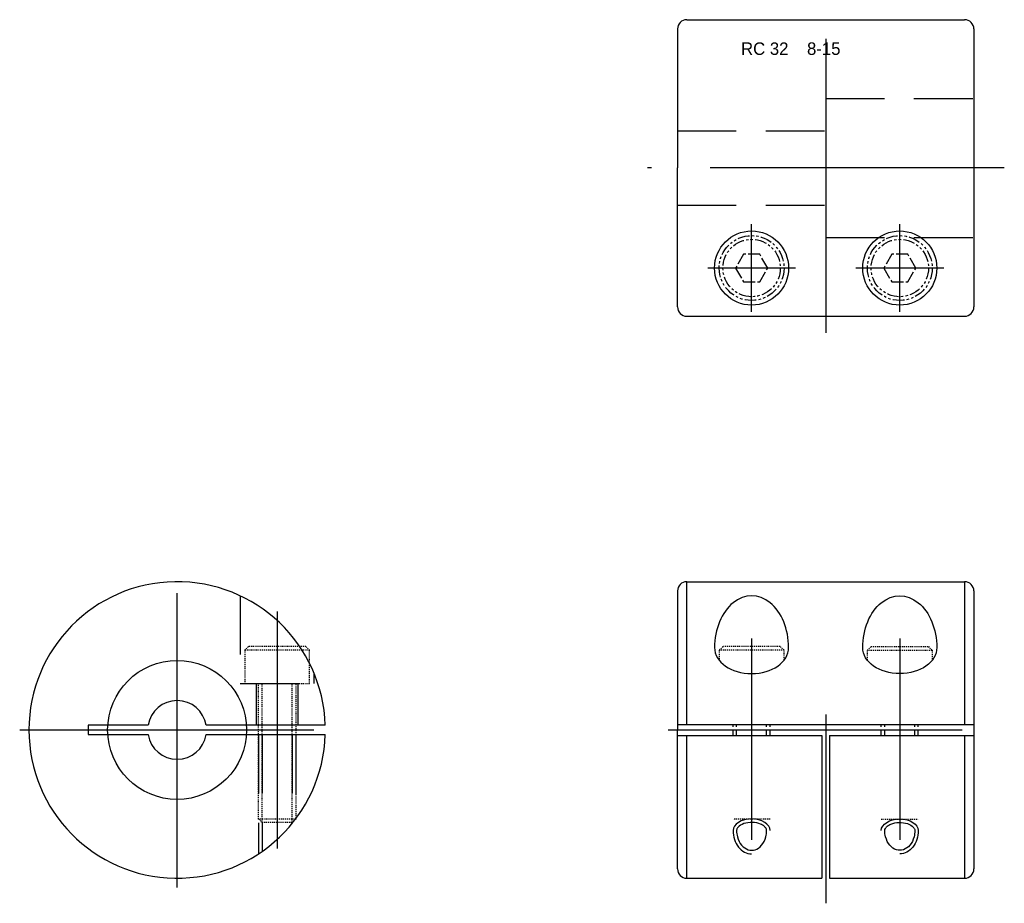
# Model space of a CAD drawing. Extents: x 152 to 259, y 415 to 510.
import ezdxf

# ---------------------------------------------------------------- set-up
doc = ezdxf.new("R2010")
doc.units = 0
doc.header["$MEASUREMENT"] = 0
for name, pattern in [('CENTER', [50.8, 31.75, -6.35, 6.35, -6.35]), ('HIDDEN', [9.525, 6.35, -3.175]), ('PHANTOM', [2.5, 1.25, -0.25, 0.25, -0.25, 0.25, -0.25])]:
    doc.linetypes.add(name, pattern=pattern)
doc.layers.get('0').update_dxf_attribs({"linetype": 'CONTINUOUS'})
for name, color, linetype in [('CENTER', 1, 'CENTER'), ('HIDDEN', 2, 'HIDDEN'), ('PHANTOM', 6, 'PHANTOM'), ('THIN', 3, 'CONTINUOUS')]:
    doc.layers.add(name, color=color, linetype=linetype)

msp = doc.modelspace()

# ---------------------------------------------------------------- linework, layer by layer
at = {"ltscale": 0.1}
for p, q in [((224.22, 509.92), (254.22, 509.92)), ((223.22, 508.92), (223.22, 493.92)), ((255.22, 508.92), (255.22, 478.92)), ((223.22, 478.92), (223.22, 493.92)), ((224.22, 477.92), (254.22, 477.92)), ((224.22, 449.27), (254.22, 449.27)), ((223.22, 448.27), (223.22, 433.27)), ((255.22, 448.27), (255.22, 418.27)), ((185.18, 433.78), (172.33, 433.78)), ((223.22, 433.87), (255.22, 433.87)), ((172.33, 432.76), (185.18, 432.76)), ((223.22, 418.27), (223.22, 433.27)), ((223.22, 432.67), (238.82, 432.67)), ((239.62, 432.67), (255.22, 432.67)), ((224.22, 417.27), (238.82, 417.27)), ((239.62, 417.27), (254.22, 417.27))]:
    msp.add_line(p, q, dxfattribs=at)
for p, q in [((224.22, 433.87), (224.22, 449.27)), ((254.22, 449.27), (254.22, 433.87)), ((224.22, 417.27), (224.22, 432.67)), ((238.82, 432.67), (238.82, 417.27)), ((239.62, 432.67), (239.62, 417.27)), ((254.22, 432.67), (254.22, 417.27))]:
    msp.add_line(p, q)
msp.add_lwpolyline([(166.06, 433.78), (159.6, 433.78), (159.6, 432.76), (166.06, 432.76)], dxfattribs=at)
for centre, radius in [((231.22, 483.12), 4), ((247.22, 483.12), 4), ((169.19, 433.27), 7.5)]:
    msp.add_circle(centre, radius)
for centre, radius, start, end in [((224.22, 508.92), 1, 90, 180), ((254.22, 508.92), 1, 0, 90), ((224.22, 478.92), 1, 180, 270), ((254.22, 478.92), 1, 270, 0), ((169.19, 433.27), 16, 1.8266, 358.1734), ((224.22, 448.27), 1, 90, 180), ((254.22, 448.27), 1, 0, 90), ((169.19, 433.27), 3.17, 9.2435, 170.7565), ((169.19, 433.27), 3.17, 189.2435, 350.7565), ((224.22, 418.27), 1, 180, 270), ((254.22, 418.27), 1, 270, 0)]:
    msp.add_arc(centre, radius, start, end, dxfattribs=at)
for major_axis, ratio, start_param, end_param in [((0, 5.6), 0.713978, 4.712389, 7.853982), ((4, 0), 0.700302, 3.141593, 6.283185)]:
    msp.add_ellipse((231.22, 442.15), major_axis=major_axis, ratio=ratio, start_param=start_param, end_param=end_param, dxfattribs=at)
at = {"ltscale": 0.1, "extrusion": (0, 0, -1)}
for major_axis, ratio, start_param, end_param in [((0, 5.6), 0.713978, 4.712389, 7.853982), ((-4, 0), 0.700302, 3.141593, 6.283185)]:
    msp.add_ellipse((247.22, 442.15), major_axis=major_axis, ratio=ratio, start_param=start_param, end_param=end_param, dxfattribs=at)
at = {"ltscale": 0.1}
for points, knots in [([(232.84, 422.41), (232.84, 422.48), (232.83, 422.56), (232.74, 422.71), (232.67, 422.8), (232.47, 422.96), (232.34, 423.04), (231.94, 423.21), (231.63, 423.28), (230.98, 423.3), (230.66, 423.25), (230.11, 423.06), (229.9, 422.92), (229.68, 422.69), (229.63, 422.6), (229.61, 422.48), (229.6, 422.45), (229.6, 422.41)], [0, 0, 0, 0, 0.325856, 0.325856, 0.651713, 0.651713, 0.977569, 0.977569, 1.52428, 1.52428, 2.070991, 2.070991, 2.617702, 2.617702, 2.990467, 2.990467, 3.141593, 3.141593, 3.141593, 3.141593]), ([(245.6, 422.41), (245.6, 422.48), (245.62, 422.56), (245.7, 422.71), (245.77, 422.8), (245.97, 422.96), (246.1, 423.04), (246.51, 423.21), (246.82, 423.28), (247.46, 423.3), (247.79, 423.25), (248.33, 423.06), (248.55, 422.92), (248.76, 422.69), (248.81, 422.6), (248.84, 422.48), (248.84, 422.45), (248.84, 422.41)], [0, 0, 0, 0, 0.325856, 0.325856, 0.651713, 0.651713, 0.977569, 0.977569, 1.52428, 1.52428, 2.070991, 2.070991, 2.617702, 2.617702, 2.990467, 2.990467, 3.141593, 3.141593, 3.141593, 3.141593]), ([(229.6, 422.41), (229.6, 422.18), (229.63, 421.95), (229.78, 421.39), (229.94, 421.07), (230.34, 420.59), (230.59, 420.43), (231.09, 420.26), (231.35, 420.26), (231.85, 420.42), (232.1, 420.59), (232.5, 421.06), (232.67, 421.38), (232.81, 421.95), (232.84, 422.18), (232.84, 422.41)], [1.570796, 1.570796, 1.570796, 1.570796, 1.882708, 1.882708, 2.38497, 2.38497, 2.887231, 2.887231, 3.389492, 3.389492, 3.892894, 3.892894, 4.396295, 4.396295, 4.712389, 4.712389, 4.712389, 4.712389]), ([(248.84, 422.41), (248.84, 422.18), (248.82, 421.95), (248.67, 421.39), (248.51, 421.07), (248.1, 420.59), (247.86, 420.43), (247.36, 420.26), (247.1, 420.26), (246.6, 420.42), (246.35, 420.59), (245.94, 421.06), (245.78, 421.38), (245.63, 421.95), (245.6, 422.18), (245.6, 422.41)], [1.570796, 1.570796, 1.570796, 1.570796, 1.882708, 1.882708, 2.38497, 2.38497, 2.887231, 2.887231, 3.389492, 3.389492, 3.892894, 3.892894, 4.396295, 4.396295, 4.712389, 4.712389, 4.712389, 4.712389])]:
    msp.add_open_spline(points, degree=3, knots=knots, dxfattribs=at)
at = {"layer": 'CENTER'}
for p, q in [((239.22, 507.86), (239.22, 473.83)), ((258.5, 493.92), (219.97, 493.92)), ((231.22, 478.38), (231.22, 487.86)), ((247.22, 478.38), (247.22, 487.86)), ((235.97, 483.12), (226.48, 483.12)), ((251.97, 483.12), (242.48, 483.12)), ((169.19, 416.27), (169.19, 450.27)), ((179.99, 446.07), (179.99, 420.46)), ((231.22, 443.15), (231.22, 421.41)), ((247.22, 443.15), (247.22, 421.41)), ((239.22, 434.95), (239.22, 414.56)), ((152.19, 433.27), (186.19, 433.27)), ((222.22, 433.27), (256.22, 433.27))]:
    msp.add_line(p, q, dxfattribs=at)
at = {"layer": 'HIDDEN'}
for p, q in [((239.22, 501.42), (255.22, 501.42)), ((223.22, 497.92), (239.22, 497.92)), ((223.22, 489.92), (239.22, 489.92)), ((239.22, 486.42), (255.22, 486.42)), ((177.74, 438.27), (177.74, 433.78)), ((182.24, 438.27), (182.24, 433.78)), ((177.99, 432.76), (177.99, 419.9)), ((178.37, 432.76), (178.37, 420.16)), ((181.61, 432.76), (181.61, 423.18)), ((181.99, 432.76), (181.99, 423.67))]:
    msp.add_line(p, q, dxfattribs=at)
at = {"layer": 'HIDDEN', "ltscale": 0.1}
for p, q in [((229.22, 432.67), (229.22, 433.87)), ((229.6, 432.67), (229.6, 433.87)), ((232.84, 432.67), (232.84, 433.87)), ((233.22, 432.67), (233.22, 433.87)), ((245.22, 432.67), (245.22, 433.87)), ((245.6, 432.67), (245.6, 433.87)), ((248.84, 432.67), (248.84, 433.87)), ((249.22, 432.67), (249.22, 433.87))]:
    msp.add_line(p, q, dxfattribs=at)
at = {"layer": 'HIDDEN'}
msp.add_lwpolyline([(175.99, 447.75), (175.99, 438.27), (183.99, 438.27), (183.99, 439.35)], dxfattribs=at)
at = {"layer": 'PHANTOM', "ltscale": 0.1}
for p, q in [((183.49, 441.87), (176.49, 441.87)), ((234.72, 441.87), (227.72, 441.87)), ((243.72, 441.87), (250.72, 441.87)), ((178.37, 423.27), (178.37, 438.27)), ((181.61, 423.27), (181.61, 438.27)), ((181.99, 423.65), (177.99, 423.65)), ((233.22, 423.65), (229.22, 423.65)), ((245.22, 423.65), (249.22, 423.65))]:
    msp.add_line(p, q, dxfattribs=at)
at = {"layer": 'PHANTOM'}
for points in [[(230.36, 484.62), (229.49, 483.12), (230.36, 481.62), (232.09, 481.62), (232.96, 483.12), (232.09, 484.62)], [(246.36, 484.62), (245.49, 483.12), (246.36, 481.62), (248.09, 481.62), (248.96, 483.12), (248.09, 484.62)]]:
    msp.add_lwpolyline(points, close=True, dxfattribs=at)
at = {"layer": 'PHANTOM', "ltscale": 0.1}
msp.add_lwpolyline([(183.49, 438.27), (183.49, 441.87), (183.09, 442.27), (176.89, 442.27), (176.49, 441.87), (176.49, 438.27)], close=True, dxfattribs=at)
for points in [[(234.72, 440.79), (234.72, 441.87), (234.32, 442.27), (228.12, 442.27), (227.72, 441.87), (227.72, 440.79)], [(243.72, 440.79), (243.72, 441.87), (244.12, 442.27), (250.32, 442.27), (250.72, 441.87), (250.72, 440.79)], [(181.99, 438.27), (181.99, 423.65), (181.61, 423.27), (178.37, 423.27), (177.99, 423.65), (177.99, 438.27)]]:
    msp.add_lwpolyline(points, dxfattribs=at)
at = {"layer": 'PHANTOM'}
for centre, radius in [((231.22, 483.12), 3.5), ((231.22, 483.12), 3.1), ((247.22, 483.12), 3.5), ((247.22, 483.12), 3.1)]:
    msp.add_circle(centre, radius, dxfattribs=at)
at = {"layer": 'THIN', "ltscale": 0.1}
for major_axis, ratio, start_param, end_param in [((-2, 0), 0.627106, 3.141593, 6.283185), ((0, 2.51), 0.797314, 1.570796, 3.141593)]:
    msp.add_ellipse((231.22, 422.41), major_axis=major_axis, ratio=ratio, start_param=start_param, end_param=end_param, dxfattribs=at)
at = {"layer": 'THIN', "ltscale": 0.1, "extrusion": (0, 0, -1)}
for major_axis, ratio, start_param, end_param in [((2, 0), 0.627106, 3.141593, 6.283185), ((0, 2.51), 0.797314, 1.570796, 3.141593)]:
    msp.add_ellipse((247.22, 422.41), major_axis=major_axis, ratio=ratio, start_param=start_param, end_param=end_param, dxfattribs=at)

# ---------------------------------------------------------------- texts
at = {"insert": (230.08, 507.47), "char_height": 1.35, "attachment_point": 1}
msp.add_mtext('{\\f??|b0|i0|c0|p49;RC 32    8-\\f??|b0|i0|c129|p49;15}', dxfattribs=at)

doc.saveas('drawing.dxf')
